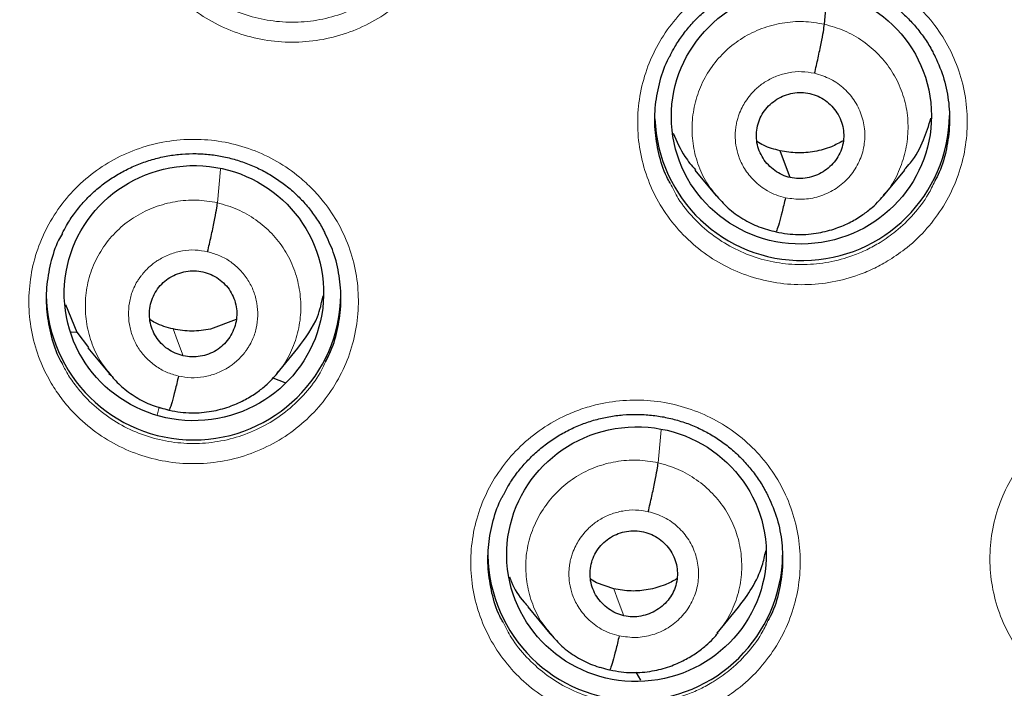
# Model space of a CAD drawing. Header units: millimetres. Extents: x 8 to 2427, y 12 to 2587.
# Tile 130 of 153: x 1095.4 to 1106.76, y 1847.71 to 1855.42. Entities that reach past the tile are written whole.
import ezdxf

# ---------------------------------------------------------------- set-up
doc = ezdxf.new("R2010")
doc.units = ezdxf.units.MM

msp = doc.modelspace()

# ---------------------------------------------------------------- linework, layer by layer
at = {"color": 7, "linetype": 'Continuous', "lineweight": 30}
for p, q in [((1104.686, 1855.369), (1104.72, 1855.744)), ((1103.193, 1853.685), (1103.439, 1853.39)), ((1105.368, 1853.391), (1105.613, 1853.686)), ((1105.372, 1853.404), (1105.364, 1853.395)), ((1095.932, 1852.136), (1096.063, 1851.817)), ((1097.901, 1851.962), (1097.604, 1851.85)), ((1096.06, 1851.815), (1095.997, 1851.818)), ((1096.063, 1851.817), (1096.197, 1851.642)), ((1096.191, 1851.638), (1096.439, 1851.338)), ((1098.369, 1851.336), (1098.614, 1851.632)), ((1096.433, 1851.342), (1096.454, 1851.321)), ((1096.457, 1851.324), (1096.443, 1851.342)), ((1098.465, 1851.232), (1098.328, 1851.288)), ((1102.059, 1848.924), (1101.989, 1848.966)), ((1102.257, 1848.856), (1102.059, 1848.924)), ((1101.265, 1848.648), (1101.519, 1848.342)), ((1103.451, 1848.346), (1103.696, 1848.644)), ((1101.512, 1848.347), (1101.533, 1848.325)), ((1101.537, 1848.328), (1101.523, 1848.345)), ((1102.211, 1847.92), (1102.207, 1847.918)), ((1102.57, 1847.803), (1102.515, 1847.893))]:
    msp.add_line(p, q, dxfattribs=at)
at = {"color": 252, "linetype": 'Continuous', "lineweight": 0}
for p, q in [((1097.685, 1853.31), (1097.72, 1853.699)), ((1096.484, 1851.29), (1096.457, 1851.324)), ((1096.99, 1850.861), (1097.012, 1850.953)), ((1097.123, 1850.915), (1097.012, 1850.953)), ((1102.768, 1850.311), (1102.802, 1850.691)), ((1101.566, 1848.291), (1101.537, 1848.328)), ((1102.207, 1847.918), (1102.1, 1847.953))]:
    msp.add_line(p, q, dxfattribs=at)
at = {"color": 7, "linetype": 'Continuous', "lineweight": 30, "flags": 128}
msp.add_lwpolyline([(1104.292, 1853.6), (1104.226, 1853.774), (1104.175, 1853.91)], dxfattribs=at)
at = {"color": 252, "linetype": 'Continuous', "lineweight": 0, "flags": 128}
for points in [[(1097.291, 1851.543), (1097.225, 1851.718), (1097.173, 1851.854)], [(1102.374, 1848.546), (1102.308, 1848.719), (1102.257, 1848.856)]]:
    msp.add_lwpolyline(points, dxfattribs=at)
at = {"color": 252, "linetype": 'Continuous', "lineweight": 0}
msp.add_arc((1095.245, 1842.664), 25.455, 359.5944, 180.1892, dxfattribs=at)
at = {"color": 7, "linetype": 'Continuous', "lineweight": 30}
for centre, start, end in [((1104.43, 1854.343), 182.1787, 359.1524), ((1097.41, 1852.274), 180.8349, 359.1651), ((1102.505, 1849.269), 180.8351, 359.1649)]:
    msp.add_arc(centre, 1.7, start, end, dxfattribs=at)
for centre, major_axis, ratio in [((1104.421, 1854.307), (1.492, 0.158), 0.982063), ((1097.414, 1852.267), (1.495, 0.05), 0.983788), ((1102.519, 1849.256), (1.494, 0.097), 0.981131)]:
    msp.add_ellipse(centre, major_axis=major_axis, ratio=ratio, dxfattribs=at)
at = {"color": 252, "linetype": 'Continuous', "lineweight": 0}
for points, knots in [([(1095.404, 1891.756), (1096.796, 1891.721), (1099.58, 1891.651), (1103.722, 1891.088), (1107.8, 1890.193), (1111.781, 1888.94), (1115.633, 1887.349), (1119.327, 1885.43), (1122.833, 1883.198), (1126.125, 1880.67), (1129.177, 1877.866), (1131.964, 1874.808), (1134.464, 1871.521), (1136.659, 1868.03), (1138.531, 1864.361), (1140.065, 1860.545), (1141.249, 1856.61), (1142.077, 1852.588), (1142.527, 1848.511), (1142.644, 1844.804), (1142.448, 1842.476), (1142.367, 1841.509)], [0, 0, 0, 0, 0.053449, 0.106897, 0.160346, 0.213794, 0.267243, 0.320692, 0.37414, 0.427589, 0.481038, 0.534486, 0.587935, 0.641383, 0.694832, 0.748281, 0.801729, 0.855178, 0.908626, 0.962075, 1, 1, 1, 1]), ([(1096.94, 1856.04), (1096.899, 1856.11), (1096.804, 1856.272), (1096.706, 1856.549), (1096.649, 1856.861), (1096.647, 1857.178), (1096.698, 1857.491), (1096.803, 1857.791), (1096.956, 1858.07), (1097.155, 1858.32), (1097.394, 1858.533), (1097.666, 1858.703), (1097.962, 1858.826), (1098.276, 1858.898), (1098.597, 1858.918), (1098.917, 1858.883), (1099.226, 1858.797), (1099.516, 1858.66), (1099.746, 1858.501), (1099.922, 1858.339), (1100.079, 1858.16), (1100.232, 1857.928), (1100.361, 1857.637), (1100.437, 1857.329), (1100.46, 1857.012), (1100.428, 1856.697), (1100.344, 1856.391), (1100.208, 1856.103), (1100.026, 1855.841), (1099.801, 1855.614), (1099.541, 1855.427), (1099.252, 1855.286), (1098.944, 1855.194), (1098.625, 1855.155), (1098.304, 1855.169), (1097.989, 1855.236), (1097.691, 1855.354), (1097.417, 1855.52), (1097.206, 1855.702), (1097.049, 1855.878), (1096.976, 1855.986), (1096.94, 1856.04)], [0, 0, 0, 0, 0.020741, 0.047586, 0.07443, 0.101281, 0.128131, 0.154986, 0.181841, 0.208696, 0.235551, 0.262402, 0.289252, 0.316096, 0.34294, 0.369778, 0.396616, 0.423451, 0.450286, 0.467037, 0.483787, 0.510635, 0.537484, 0.564332, 0.59118, 0.618032, 0.644885, 0.67174, 0.698595, 0.725449, 0.752303, 0.779152, 0.806001, 0.832842, 0.859684, 0.886521, 0.913358, 0.940193, 0.967028, 0.983514, 1, 1, 1, 1]), ([(1097.037, 1856.308), (1097.06, 1856.264), (1097.109, 1856.169), (1097.208, 1856.034), (1097.347, 1855.875), (1097.536, 1855.713), (1097.78, 1855.564), (1098.047, 1855.459), (1098.329, 1855.399), (1098.616, 1855.386), (1098.902, 1855.421), (1099.177, 1855.504), (1099.435, 1855.63), (1099.668, 1855.797), (1099.867, 1856.002), (1100.003, 1856.184), (1100.056, 1856.304), (1100.071, 1856.337)], [0, 0, 0, 0, 0.040002, 0.086758, 0.133514, 0.209621, 0.285727, 0.361837, 0.437948, 0.514073, 0.590198, 0.666344, 0.742489, 0.818651, 0.894814, 0.970981, 1, 1, 1, 1]), ([(1105.437, 1852.651), (1105.506, 1852.697), (1105.664, 1852.802), (1105.876, 1853.01), (1106.066, 1853.266), (1106.209, 1853.551), (1106.302, 1853.854), (1106.341, 1854.169), (1106.327, 1854.486), (1106.258, 1854.795), (1106.138, 1855.089), (1105.969, 1855.358), (1105.757, 1855.596), (1105.507, 1855.795), (1105.227, 1855.95), (1104.924, 1856.056), (1104.608, 1856.111), (1104.286, 1856.112), (1104.008, 1856.067), (1103.778, 1855.996), (1103.557, 1855.903), (1103.316, 1855.759), (1103.072, 1855.553), (1102.866, 1855.308), (1102.705, 1855.033), (1102.593, 1854.736), (1102.533, 1854.424), (1102.528, 1854.107), (1102.576, 1853.794), (1102.677, 1853.493), (1102.828, 1853.214), (1103.025, 1852.964), (1103.261, 1852.749), (1103.531, 1852.577), (1103.826, 1852.452), (1104.138, 1852.378), (1104.459, 1852.356), (1104.779, 1852.388), (1105.049, 1852.462), (1105.268, 1852.553), (1105.381, 1852.618), (1105.437, 1852.651)], [0, 0, 0, 0, 0.0209255, 0.047778, 0.0746306, 0.101486, 0.1283414, 0.1551952, 0.1820491, 0.2088976, 0.2357461, 0.2625879, 0.2894297, 0.3162663, 0.3431029, 0.3699381, 0.3967733, 0.4236116, 0.4504499, 0.4672083, 0.4839667, 0.5108212, 0.5376757, 0.5645302, 0.5913846, 0.61824, 0.6450954, 0.6719479, 0.6988004, 0.7256468, 0.7524932, 0.7793331, 0.806173, 0.8330087, 0.8598444, 0.8866801, 0.9135159, 0.9403558, 0.9671958, 0.9835979, 1, 1, 1, 1]), ([(1103.448, 1853.386), (1103.413, 1853.428), (1103.325, 1853.532), (1103.231, 1853.729), (1103.167, 1853.962), (1103.152, 1854.204), (1103.185, 1854.445), (1103.262, 1854.675), (1103.383, 1854.886), (1103.545, 1855.069), (1103.74, 1855.218), (1103.96, 1855.326), (1104.198, 1855.389), (1104.444, 1855.41), (1104.606, 1855.383), (1104.686, 1855.369)], [0, 0, 0, 0, 0.053677, 0.132554, 0.211363, 0.29013, 0.369002, 0.447875, 0.526644, 0.605454, 0.68433, 0.763217, 0.842132, 0.921012, 1, 1, 1, 1]), ([(1104.686, 1855.369), (1104.765, 1855.347), (1104.922, 1855.303), (1105.135, 1855.179), (1105.32, 1855.02), (1105.471, 1854.829), (1105.58, 1854.612), (1105.644, 1854.378), (1105.658, 1854.136), (1105.626, 1853.895), (1105.547, 1853.667), (1105.46, 1853.5), (1105.389, 1853.422), (1105.372, 1853.404)], [0, 0, 0, 0, 0.097221, 0.194312, 0.291444, 0.388541, 0.485626, 0.582629, 0.679579, 0.776658, 0.873738, 0.970691, 1, 1, 1, 1]), ([(1104.237, 1853.368), (1104.201, 1853.377), (1104.129, 1853.396), (1104.003, 1853.458), (1103.874, 1853.556), (1103.763, 1853.696), (1103.696, 1853.837), (1103.663, 1853.967), (1103.656, 1854.066), (1103.659, 1854.134), (1103.664, 1854.177), (1103.67, 1854.215), (1103.676, 1854.245), (1103.686, 1854.281), (1103.703, 1854.336), (1103.734, 1854.406), (1103.778, 1854.484), (1103.823, 1854.545), (1103.869, 1854.596), (1103.91, 1854.635), (1103.957, 1854.674), (1104.03, 1854.723), (1104.135, 1854.775), (1104.274, 1854.814), (1104.424, 1854.829), (1104.523, 1854.811), (1104.573, 1854.803)], [0, 0, 0, 0, 0.048443, 0.094458, 0.179525, 0.255603, 0.322624, 0.380606, 0.429475, 0.450515, 0.469296, 0.485821, 0.500088, 0.50893, 0.534237, 0.574001, 0.608526, 0.649393, 0.672194, 0.696557, 0.722489, 0.75001, 0.809851, 0.871449, 0.934765, 1, 1, 1, 1]), ([(1104.573, 1854.803), (1104.636, 1854.784), (1104.761, 1854.746), (1104.921, 1854.63), (1105.046, 1854.482), (1105.128, 1854.305), (1105.161, 1854.113), (1105.142, 1853.92), (1105.073, 1853.738), (1104.958, 1853.579), (1104.806, 1853.455), (1104.626, 1853.375), (1104.431, 1853.34), (1104.302, 1853.358), (1104.237, 1853.368)], [0, 0, 0, 0, 0.083335, 0.166662, 0.249996, 0.33333, 0.416667, 0.500002, 0.583334, 0.666668, 0.750003, 0.833338, 0.916665, 1, 1, 1, 1]), ([(1095.799, 1851.178), (1095.758, 1851.248), (1095.664, 1851.409), (1095.566, 1851.685), (1095.509, 1851.996), (1095.507, 1852.313), (1095.558, 1852.626), (1095.662, 1852.925), (1095.816, 1853.204), (1096.015, 1853.453), (1096.253, 1853.666), (1096.525, 1853.835), (1096.821, 1853.959), (1097.135, 1854.03), (1097.456, 1854.05), (1097.776, 1854.016), (1098.085, 1853.93), (1098.375, 1853.793), (1098.606, 1853.634), (1098.781, 1853.472), (1098.939, 1853.294), (1099.092, 1853.062), (1099.221, 1852.771), (1099.297, 1852.464), (1099.32, 1852.148), (1099.288, 1851.833), (1099.204, 1851.527), (1099.068, 1851.24), (1098.886, 1850.978), (1098.661, 1850.752), (1098.402, 1850.565), (1098.113, 1850.424), (1097.805, 1850.332), (1097.486, 1850.293), (1097.165, 1850.306), (1096.85, 1850.374), (1096.552, 1850.491), (1096.278, 1850.657), (1096.067, 1850.839), (1095.909, 1851.016), (1095.836, 1851.124), (1095.799, 1851.178)], [0, 0, 0, 0, 0.020545, 0.04739, 0.074234, 0.101082, 0.12793, 0.154779, 0.181629, 0.208478, 0.235327, 0.262175, 0.289022, 0.315867, 0.342712, 0.369554, 0.396396, 0.423237, 0.450078, 0.466838, 0.483597, 0.510444, 0.53729, 0.564137, 0.590983, 0.617831, 0.64468, 0.671529, 0.698379, 0.725228, 0.752077, 0.778924, 0.805771, 0.832614, 0.859458, 0.8863, 0.913141, 0.939982, 0.966823, 0.983412, 1, 1, 1, 1]), ([(1105.329, 1852.852), (1105.278, 1852.823), (1105.177, 1852.765), (1104.981, 1852.684), (1104.74, 1852.618), (1104.453, 1852.589), (1104.166, 1852.608), (1103.887, 1852.674), (1103.623, 1852.786), (1103.381, 1852.94), (1103.171, 1853.132), (1103.008, 1853.332), (1102.936, 1853.477), (1102.906, 1853.537)], [0, 0, 0, 0, 0.0615357, 0.1230713, 0.2237683, 0.3244651, 0.4251379, 0.5258105, 0.6264849, 0.7271592, 0.8278491, 0.9285391, 1, 1, 1, 1]), ([(1105.96, 1853.559), (1105.936, 1853.508), (1105.872, 1853.371), (1105.72, 1853.175), (1105.531, 1852.988), (1105.39, 1852.894), (1105.329, 1852.852)], [0, 0, 0, 0, 0.176895, 0.473054, 0.769213, 1, 1, 1, 1]), ([(1096.443, 1851.342), (1096.41, 1851.381), (1096.325, 1851.482), (1096.235, 1851.675), (1096.171, 1851.908), (1096.154, 1852.15), (1096.184, 1852.39), (1096.26, 1852.62), (1096.383, 1852.829), (1096.544, 1853.012), (1096.739, 1853.16), (1096.96, 1853.266), (1097.197, 1853.329), (1097.443, 1853.35), (1097.604, 1853.323), (1097.685, 1853.31)], [0, 0, 0, 0, 0.0500755, 0.129002, 0.2081508, 0.2874401, 0.366622, 0.4456418, 0.5247375, 0.6038961, 0.6830043, 0.7621905, 0.841497, 0.9207711, 1, 1, 1, 1]), ([(1097.685, 1853.31), (1097.764, 1853.287), (1097.92, 1853.242), (1098.132, 1853.117), (1098.317, 1852.959), (1098.467, 1852.768), (1098.575, 1852.551), (1098.637, 1852.317), (1098.654, 1852.076), (1098.625, 1851.835), (1098.547, 1851.607), (1098.458, 1851.441), (1098.387, 1851.363), (1098.37, 1851.345)], [0, 0, 0, 0, 0.09711, 0.194207, 0.291262, 0.388107, 0.484868, 0.581901, 0.679107, 0.776182, 0.873057, 0.970026, 1, 1, 1, 1]), ([(1097.236, 1851.311), (1097.189, 1851.324), (1097.095, 1851.351), (1096.968, 1851.425), (1096.857, 1851.52), (1096.767, 1851.635), (1096.703, 1851.765), (1096.665, 1851.905), (1096.655, 1852.049), (1096.672, 1852.194), (1096.71, 1852.312), (1096.749, 1852.385), (1096.771, 1852.42), (1096.783, 1852.438), (1096.793, 1852.45), (1096.805, 1852.467), (1096.828, 1852.497), (1096.868, 1852.542), (1096.918, 1852.587), (1096.965, 1852.623), (1097.035, 1852.67), (1097.138, 1852.72), (1097.28, 1852.758), (1097.428, 1852.771), (1097.524, 1852.753), (1097.572, 1852.745)], [0, 0, 0, 0, 0.062596, 0.124978, 0.187337, 0.24963, 0.311863, 0.374265, 0.436879, 0.499531, 0.562171, 0.597213, 0.60639, 0.615563, 0.624733, 0.626569, 0.642337, 0.673495, 0.704768, 0.728688, 0.749878, 0.812379, 0.874897, 0.937371, 1, 1, 1, 1]), ([(1097.572, 1852.745), (1097.62, 1852.731), (1097.714, 1852.705), (1097.841, 1852.631), (1097.951, 1852.536), (1098.041, 1852.421), (1098.106, 1852.291), (1098.143, 1852.151), (1098.154, 1852.006), (1098.137, 1851.862), (1098.098, 1851.744), (1098.059, 1851.671), (1098.037, 1851.636), (1098.025, 1851.618), (1098.016, 1851.606), (1098.004, 1851.589), (1097.981, 1851.559), (1097.94, 1851.514), (1097.891, 1851.469), (1097.844, 1851.432), (1097.774, 1851.386), (1097.671, 1851.336), (1097.529, 1851.298), (1097.381, 1851.285), (1097.285, 1851.303), (1097.236, 1851.311)], [0, 0, 0, 0, 0.062596, 0.124978, 0.187337, 0.24963, 0.311863, 0.374265, 0.436879, 0.499531, 0.562171, 0.597213, 0.60639, 0.615563, 0.624733, 0.626569, 0.642337, 0.673495, 0.704768, 0.728688, 0.749878, 0.812379, 0.874897, 0.937371, 1, 1, 1, 1]), ([(1095.897, 1851.448), (1095.92, 1851.404), (1095.969, 1851.308), (1096.068, 1851.174), (1096.207, 1851.014), (1096.397, 1850.852), (1096.642, 1850.703), (1096.909, 1850.598), (1097.19, 1850.538), (1097.477, 1850.526), (1097.763, 1850.561), (1098.038, 1850.643), (1098.296, 1850.769), (1098.529, 1850.936), (1098.728, 1851.14), (1098.864, 1851.323), (1098.917, 1851.442), (1098.932, 1851.475)], [0, 0, 0, 0, 0.0397584, 0.0867827, 0.133807, 0.2098947, 0.2859824, 0.3620718, 0.4381613, 0.5142571, 0.5903529, 0.6664573, 0.7425619, 0.8186734, 0.894785, 0.9708989, 1, 1, 1, 1]), ([(1103.514, 1847.581), (1103.582, 1847.627), (1103.739, 1847.732), (1103.95, 1847.938), (1104.14, 1848.194), (1104.283, 1848.478), (1104.376, 1848.781), (1104.415, 1849.095), (1104.401, 1849.411), (1104.332, 1849.72), (1104.213, 1850.014), (1104.044, 1850.283), (1103.832, 1850.52), (1103.582, 1850.719), (1103.302, 1850.874), (1102.999, 1850.98), (1102.683, 1851.035), (1102.361, 1851.036), (1102.083, 1850.992), (1101.853, 1850.922), (1101.632, 1850.829), (1101.391, 1850.685), (1101.146, 1850.479), (1100.941, 1850.235), (1100.78, 1849.961), (1100.668, 1849.664), (1100.608, 1849.353), (1100.602, 1849.037), (1100.65, 1848.724), (1100.751, 1848.424), (1100.902, 1848.144), (1101.099, 1847.894), (1101.334, 1847.68), (1101.604, 1847.508), (1101.899, 1847.383), (1102.212, 1847.309), (1102.533, 1847.287), (1102.853, 1847.319), (1103.124, 1847.392), (1103.344, 1847.483), (1103.457, 1847.549), (1103.514, 1847.581)], [0, 0, 0, 0, 0.020689, 0.047539, 0.074388, 0.101238, 0.128087, 0.154935, 0.181783, 0.208628, 0.235473, 0.262316, 0.289158, 0.315999, 0.34284, 0.369681, 0.396523, 0.423367, 0.45021, 0.466975, 0.483741, 0.51059, 0.53744, 0.564289, 0.591139, 0.617988, 0.644837, 0.671684, 0.698531, 0.725375, 0.75222, 0.779061, 0.805903, 0.832744, 0.859585, 0.886427, 0.913269, 0.940114, 0.966958, 0.983479, 1, 1, 1, 1]), ([(1109.5, 1847.627), (1109.569, 1847.673), (1109.727, 1847.779), (1109.939, 1847.987), (1110.129, 1848.242), (1110.271, 1848.527), (1110.365, 1848.83), (1110.404, 1849.144), (1110.39, 1849.46), (1110.321, 1849.769), (1110.201, 1850.062), (1110.032, 1850.331), (1109.821, 1850.568), (1109.571, 1850.766), (1109.291, 1850.921), (1108.988, 1851.026), (1108.671, 1851.081), (1108.35, 1851.082), (1108.072, 1851.037), (1107.842, 1850.966), (1107.62, 1850.873), (1107.379, 1850.729), (1107.135, 1850.522), (1106.93, 1850.278), (1106.768, 1850.003), (1106.656, 1849.706), (1106.596, 1849.395), (1106.591, 1849.079), (1106.639, 1848.766), (1106.74, 1848.466), (1106.89, 1848.187), (1107.087, 1847.937), (1107.323, 1847.723), (1107.593, 1847.552), (1107.888, 1847.427), (1108.201, 1847.354), (1108.521, 1847.332), (1108.842, 1847.365), (1109.112, 1847.438), (1109.331, 1847.53), (1109.444, 1847.595), (1109.5, 1847.627)], [0, 0, 0, 0, 0.020951, 0.047806, 0.074662, 0.101514, 0.128366, 0.155213, 0.182059, 0.208899, 0.235739, 0.262574, 0.28941, 0.316246, 0.343081, 0.369922, 0.396762, 0.423608, 0.450455, 0.467227, 0.484, 0.510854, 0.537707, 0.564561, 0.591415, 0.618266, 0.645116, 0.671961, 0.698805, 0.725643, 0.752481, 0.779316, 0.806151, 0.832988, 0.859825, 0.886667, 0.913509, 0.940358, 0.967206, 0.983603, 1, 1, 1, 1]), ([(1101.523, 1848.345), (1101.491, 1848.384), (1101.406, 1848.484), (1101.315, 1848.676), (1101.251, 1848.908), (1101.234, 1849.149), (1101.265, 1849.389), (1101.346, 1849.617), (1101.469, 1849.826), (1101.63, 1850.009), (1101.824, 1850.159), (1102.043, 1850.267), (1102.28, 1850.33), (1102.526, 1850.351), (1102.688, 1850.325), (1102.768, 1850.311)], [0, 0, 0, 0, 0.049296, 0.12843, 0.207646, 0.286845, 0.365893, 0.444971, 0.524288, 0.603681, 0.682916, 0.762039, 0.841294, 0.920638, 1, 1, 1, 1]), ([(1102.768, 1850.311), (1102.847, 1850.289), (1103.003, 1850.243), (1103.215, 1850.119), (1103.401, 1849.961), (1103.552, 1849.77), (1103.66, 1849.554), (1103.724, 1849.321), (1103.74, 1849.08), (1103.71, 1848.84), (1103.627, 1848.613), (1103.538, 1848.448), (1103.467, 1848.37), (1103.45, 1848.351)], [0, 0, 0, 0, 0.097139, 0.194349, 0.291571, 0.388591, 0.485466, 0.58244, 0.679395, 0.776164, 0.872969, 0.970068, 1, 1, 1, 1]), ([(1102.319, 1848.313), (1102.282, 1848.323), (1102.21, 1848.342), (1102.084, 1848.404), (1101.954, 1848.503), (1101.843, 1848.644), (1101.776, 1848.785), (1101.745, 1848.915), (1101.738, 1849.013), (1101.741, 1849.081), (1101.746, 1849.123), (1101.752, 1849.16), (1101.758, 1849.19), (1101.767, 1849.225), (1101.785, 1849.279), (1101.815, 1849.349), (1101.859, 1849.427), (1101.904, 1849.488), (1101.95, 1849.539), (1101.991, 1849.579), (1102.038, 1849.617), (1102.113, 1849.668), (1102.219, 1849.72), (1102.36, 1849.758), (1102.508, 1849.772), (1102.606, 1849.755), (1102.655, 1849.746)], [0, 0, 0, 0, 0.048783, 0.095092, 0.180613, 0.256962, 0.324073, 0.381964, 0.43056, 0.451396, 0.469928, 0.486158, 0.500083, 0.508628, 0.533648, 0.573316, 0.607884, 0.648878, 0.671774, 0.696254, 0.722323, 0.750003, 0.811317, 0.873407, 0.936235, 1, 1, 1, 1]), ([(1102.655, 1849.746), (1102.718, 1849.727), (1102.843, 1849.689), (1103.003, 1849.574), (1103.128, 1849.425), (1103.21, 1849.248), (1103.243, 1849.057), (1103.224, 1848.864), (1103.154, 1848.682), (1103.04, 1848.524), (1102.888, 1848.4), (1102.708, 1848.32), (1102.513, 1848.285), (1102.384, 1848.304), (1102.319, 1848.313)], [0, 0, 0, 0, 0.083337, 0.166671, 0.250005, 0.333339, 0.416672, 0.500004, 0.583333, 0.666667, 0.750001, 0.833337, 0.916667, 1, 1, 1, 1]), ([(1103.405, 1847.785), (1103.355, 1847.755), (1103.253, 1847.697), (1103.056, 1847.615), (1102.814, 1847.549), (1102.528, 1847.521), (1102.241, 1847.541), (1101.961, 1847.607), (1101.698, 1847.719), (1101.456, 1847.872), (1101.246, 1848.065), (1101.083, 1848.265), (1101.01, 1848.41), (1100.98, 1848.47)], [0, 0, 0, 0, 0.061881, 0.123761, 0.224311, 0.32486, 0.425396, 0.525931, 0.626464, 0.726997, 0.827533, 0.928069, 1, 1, 1, 1]), ([(1104.035, 1848.489), (1104.011, 1848.437), (1103.947, 1848.3), (1103.794, 1848.105), (1103.607, 1847.919), (1103.467, 1847.825), (1103.405, 1847.785)], [0, 0, 0, 0, 0.178164, 0.474794, 0.771424, 1, 1, 1, 1])]:
    msp.add_open_spline(points, degree=3, knots=knots, dxfattribs=at)
at = {"color": 7, "linetype": 'Continuous', "lineweight": 30}
for points, knots in [([(1095.404, 1887.864), (1095.551, 1887.863), (1095.98, 1887.862), (1096.69, 1887.848), (1097.533, 1887.817), (1098.376, 1887.771), (1099.218, 1887.708), (1100.058, 1887.631), (1100.897, 1887.538), (1101.734, 1887.43), (1102.568, 1887.306), (1103.401, 1887.168), (1104.23, 1887.014), (1105.056, 1886.844), (1105.879, 1886.66), (1106.698, 1886.461), (1107.514, 1886.247), (1108.325, 1886.018), (1109.132, 1885.774), (1109.934, 1885.515), (1110.73, 1885.242), (1111.522, 1884.954), (1112.308, 1884.652), (1113.088, 1884.335), (1113.862, 1884.004), (1114.629, 1883.659), (1115.39, 1883.3), (1116.144, 1882.928), (1116.89, 1882.541), (1117.629, 1882.141), (1118.361, 1881.727), (1119.084, 1881.301), (1119.799, 1880.861), (1120.506, 1880.407), (1121.204, 1879.942), (1121.893, 1879.463), (1122.572, 1878.972), (1123.243, 1878.468), (1123.903, 1877.953), (1124.554, 1877.425), (1125.194, 1876.885), (1125.825, 1876.334), (1126.444, 1875.772), (1127.053, 1875.198), (1127.651, 1874.613), (1128.237, 1874.017), (1128.813, 1873.411), (1129.376, 1872.794), (1129.928, 1872.167), (1130.467, 1871.53), (1130.995, 1870.883), (1131.51, 1870.227), (1132.013, 1869.561), (1132.502, 1868.887), (1132.979, 1868.203), (1133.443, 1867.511), (1133.894, 1866.81), (1134.331, 1866.102), (1134.755, 1865.385), (1135.165, 1864.661), (1135.561, 1863.929), (1135.943, 1863.191), (1136.311, 1862.445), (1136.665, 1861.693), (1137.004, 1860.935), (1137.329, 1860.17), (1137.64, 1859.4), (1137.935, 1858.624), (1138.216, 1857.842), (1138.482, 1857.056), (1138.733, 1856.265), (1138.969, 1855.47), (1139.19, 1854.67), (1139.396, 1853.867), (1139.586, 1853.059), (1139.76, 1852.249), (1139.908, 1851.504), (1139.99, 1851.028), (1140.025, 1850.824)], [0, 0, 0, 0, 0.006955, 0.020238, 0.033522, 0.046806, 0.060089, 0.073373, 0.086656, 0.09994, 0.113224, 0.126507, 0.139791, 0.153075, 0.166359, 0.179642, 0.192926, 0.20621, 0.219494, 0.232778, 0.246062, 0.259346, 0.27263, 0.285914, 0.299198, 0.312482, 0.325766, 0.33905, 0.352335, 0.365619, 0.378904, 0.392188, 0.405473, 0.418757, 0.432042, 0.445327, 0.458611, 0.471896, 0.485181, 0.498466, 0.511751, 0.525036, 0.538322, 0.551607, 0.564892, 0.578178, 0.591463, 0.604749, 0.618035, 0.63132, 0.644606, 0.657892, 0.671178, 0.684464, 0.69775, 0.711037, 0.724323, 0.737609, 0.750896, 0.764182, 0.777469, 0.790756, 0.804042, 0.817329, 0.830616, 0.843903, 0.85719, 0.870477, 0.883764, 0.897051, 0.910338, 0.923626, 0.936913, 0.9502, 0.963488, 0.976775, 0.990063, 1, 1, 1, 1]), ([(1072.214, 1844.753), (1072.226, 1844.904), (1072.254, 1845.252), (1072.316, 1845.795), (1072.397, 1846.381), (1072.494, 1846.965), (1072.607, 1847.546), (1072.734, 1848.124), (1072.878, 1848.698), (1073.036, 1849.269), (1073.21, 1849.836), (1073.398, 1850.398), (1073.602, 1850.954), (1073.82, 1851.506), (1074.053, 1852.051), (1074.3, 1852.591), (1074.562, 1853.124), (1074.837, 1853.65), (1075.127, 1854.169), (1075.43, 1854.68), (1075.747, 1855.183), (1076.077, 1855.678), (1076.42, 1856.165), (1076.776, 1856.642), (1077.145, 1857.11), (1077.526, 1857.569), (1077.918, 1858.018), (1078.323, 1858.456), (1078.739, 1858.884), (1079.167, 1859.301), (1079.605, 1859.707), (1080.054, 1860.102), (1080.514, 1860.485), (1080.983, 1860.856), (1081.463, 1861.215), (1081.951, 1861.562), (1082.449, 1861.896), (1082.955, 1862.217), (1083.47, 1862.525), (1083.993, 1862.819), (1084.523, 1863.101), (1085.061, 1863.368), (1085.605, 1863.622), (1086.156, 1863.862), (1086.714, 1864.087), (1087.277, 1864.299), (1087.846, 1864.495), (1088.419, 1864.677), (1088.998, 1864.845), (1089.58, 1864.997), (1090.166, 1865.135), (1090.756, 1865.257), (1091.349, 1865.365), (1091.945, 1865.457), (1092.543, 1865.534), (1093.142, 1865.595), (1093.743, 1865.641), (1094.345, 1865.672), (1094.948, 1865.687), (1095.551, 1865.687), (1096.154, 1865.672), (1096.756, 1865.641), (1097.357, 1865.594), (1097.956, 1865.533), (1098.554, 1865.456), (1099.15, 1865.363), (1099.732, 1865.258), (1100.164, 1865.169), (1100.398, 1865.116), (1100.447, 1865.105)], [0, 0, 0, 0, 0.011662, 0.026835, 0.042007, 0.057179, 0.072351, 0.087523, 0.102695, 0.117866, 0.133037, 0.148207, 0.163377, 0.178547, 0.193717, 0.208886, 0.224054, 0.239222, 0.25439, 0.269556, 0.284723, 0.299889, 0.315054, 0.330219, 0.345383, 0.360547, 0.37571, 0.390872, 0.406034, 0.421195, 0.436356, 0.451516, 0.466676, 0.481835, 0.496993, 0.512151, 0.527308, 0.542465, 0.557621, 0.572777, 0.587932, 0.603087, 0.618242, 0.633396, 0.648549, 0.663702, 0.678855, 0.694007, 0.70916, 0.724311, 0.739463, 0.754614, 0.769765, 0.784916, 0.800067, 0.815217, 0.830368, 0.845518, 0.860668, 0.875818, 0.890968, 0.906118, 0.921268, 0.936419, 0.951569, 0.966719, 0.98187, 0.996223, 1, 1, 1, 1]), ([(1100.447, 1865.105), (1100.548, 1865.082), (1100.844, 1865.013), (1101.333, 1864.889), (1101.912, 1864.726), (1102.487, 1864.548), (1103.057, 1864.355), (1103.622, 1864.148), (1104.181, 1863.926), (1104.734, 1863.69), (1105.28, 1863.441), (1105.82, 1863.177), (1106.352, 1862.899), (1106.877, 1862.608), (1107.394, 1862.304), (1107.903, 1861.987), (1108.403, 1861.656), (1108.894, 1861.313), (1109.376, 1860.958), (1109.848, 1860.59), (1110.31, 1860.21), (1110.762, 1859.819), (1111.203, 1859.416), (1111.634, 1859.002), (1112.053, 1858.577), (1112.461, 1858.142), (1112.858, 1857.696), (1113.242, 1857.24), (1113.614, 1856.775), (1113.973, 1856.3), (1114.32, 1855.816), (1114.654, 1855.324), (1114.974, 1854.823), (1115.281, 1854.314), (1115.575, 1853.797), (1115.854, 1853.273), (1116.12, 1852.742), (1116.371, 1852.204), (1116.608, 1851.661), (1116.83, 1851.111), (1117.038, 1850.555), (1117.231, 1849.995), (1117.409, 1849.43), (1117.571, 1848.86), (1117.719, 1848.287), (1117.851, 1847.71), (1117.968, 1847.129), (1118.069, 1846.546), (1118.155, 1845.961), (1118.224, 1845.373), (1118.265, 1844.968), (1118.279, 1844.758), (1118.28, 1844.744)], [0, 0, 0, 0, 0.0105727, 0.0311425, 0.0517128, 0.0722835, 0.0928545, 0.1134259, 0.1339978, 0.1545701, 0.1751429, 0.1957162, 0.21629, 0.2368644, 0.2574394, 0.2780151, 0.2985914, 0.3191683, 0.339746, 0.3603244, 0.3809035, 0.4014833, 0.4220639, 0.4426453, 0.4632274, 0.4838104, 0.5043941, 0.5249787, 0.545564, 0.5661502, 0.5867371, 0.6073249, 0.6279135, 0.6485028, 0.6690929, 0.6896837, 0.7102753, 0.7308676, 0.7514606, 0.7720543, 0.7926486, 0.8132435, 0.833839, 0.854435, 0.8750316, 0.8956286, 0.9162261, 0.936824, 0.9574222, 0.9780208, 0.9986196, 1, 1, 1, 1]), ([(1102.912, 1855.016), (1102.928, 1855.047), (1102.968, 1855.125), (1103.047, 1855.242), (1103.148, 1855.368), (1103.262, 1855.485), (1103.387, 1855.59), (1103.522, 1855.684), (1103.665, 1855.765), (1103.814, 1855.83), (1103.968, 1855.881), (1104.126, 1855.917), (1104.287, 1855.939), (1104.451, 1855.945), (1104.615, 1855.935), (1104.778, 1855.911), (1104.938, 1855.871), (1105.091, 1855.816), (1105.238, 1855.748), (1105.376, 1855.666), (1105.506, 1855.571), (1105.628, 1855.463), (1105.739, 1855.344), (1105.838, 1855.215), (1105.908, 1855.107), (1105.94, 1855.04), (1105.949, 1855.022)], [0, 0, 0, 0, 0.0279598, 0.0708798, 0.1141992, 0.1578189, 0.2016197, 0.2454417, 0.2891167, 0.3325365, 0.3755766, 0.4184129, 0.4616318, 0.5051824, 0.5489413, 0.5927558, 0.6364519, 0.6799278, 0.7230507, 0.7657735, 0.8088285, 0.8523375, 0.8961518, 0.9400859, 0.983878, 1, 1, 1, 1]), ([(1104.573, 1854.803), (1104.587, 1854.863), (1104.615, 1854.983), (1104.65, 1855.153), (1104.677, 1855.294), (1104.683, 1855.344), (1104.686, 1855.369)], [0, 0, 0, 0, 0.248947, 0.499664, 0.750275, 1, 1, 1, 1]), ([(1102.906, 1853.537), (1102.893, 1853.56), (1102.833, 1853.667), (1102.771, 1853.876), (1102.726, 1854.155), (1102.73, 1854.439), (1102.787, 1854.716), (1102.85, 1854.912), (1102.906, 1855.005), (1102.914, 1855.018)], [0, 0, 0, 0, 0.053355, 0.23704, 0.42077, 0.6045, 0.788253, 0.972007, 1, 1, 1, 1]), ([(1105.95, 1855.026), (1105.988, 1854.942), (1106.065, 1854.771), (1106.123, 1854.495), (1106.137, 1854.211), (1106.1, 1853.931), (1106.04, 1853.71), (1105.978, 1853.593), (1105.96, 1853.559)], [0, 0, 0, 0, 0.182188, 0.367902, 0.553656, 0.739411, 0.925179, 1, 1, 1, 1]), ([(1104.292, 1853.6), (1104.26, 1853.609), (1104.197, 1853.627), (1104.112, 1853.679), (1104.038, 1853.744), (1103.977, 1853.821), (1103.932, 1853.908), (1103.905, 1854.002), (1103.899, 1854.1), (1103.912, 1854.196), (1103.943, 1854.289), (1103.992, 1854.374), (1104.058, 1854.447), (1104.138, 1854.506), (1104.226, 1854.55), (1104.322, 1854.577), (1104.421, 1854.587), (1104.486, 1854.576), (1104.519, 1854.57)], [0, 0, 0, 0, 0.0626162, 0.1250962, 0.1877556, 0.2504902, 0.3130558, 0.3753452, 0.4376028, 0.4999962, 0.5623908, 0.624651, 0.6869427, 0.7495091, 0.8122436, 0.8749027, 0.9373829, 1, 1, 1, 1]), ([(1104.519, 1854.57), (1104.551, 1854.561), (1104.614, 1854.543), (1104.699, 1854.492), (1104.773, 1854.427), (1104.834, 1854.349), (1104.879, 1854.262), (1104.905, 1854.168), (1104.912, 1854.071), (1104.899, 1853.974), (1104.868, 1853.882), (1104.818, 1853.797), (1104.752, 1853.724), (1104.673, 1853.665), (1104.584, 1853.621), (1104.489, 1853.594), (1104.39, 1853.584), (1104.324, 1853.595), (1104.292, 1853.6)], [0, 0, 0, 0, 0.062616, 0.125096, 0.187756, 0.25049, 0.313056, 0.375345, 0.437603, 0.499996, 0.562391, 0.624651, 0.686943, 0.749509, 0.812244, 0.874903, 0.937383, 1, 1, 1, 1]), ([(1105.608, 1853.691), (1105.632, 1853.717), (1105.725, 1853.818), (1105.835, 1854.02), (1105.889, 1854.201), (1105.915, 1854.286)], [0, 0, 0, 0, 0.158718, 0.607064, 1, 1, 1, 1]), ([(1102.942, 1854.111), (1102.982, 1854.019), (1103.048, 1853.866), (1103.156, 1853.739), (1103.198, 1853.689)], [0, 0, 0, 0, 0.605846, 1, 1, 1, 1]), ([(1104.175, 1853.91), (1104.109, 1853.926), (1104.015, 1853.951), (1103.933, 1854.002), (1103.908, 1854.018)], [0, 0, 0, 0, 0.69198, 1, 1, 1, 1]), ([(1104.902, 1854.024), (1104.858, 1854), (1104.754, 1853.944), (1104.575, 1853.897), (1104.373, 1853.876), (1104.241, 1853.899), (1104.175, 1853.91)], [0, 0, 0, 0, 0.201454, 0.467949, 0.733684, 1, 1, 1, 1]), ([(1095.895, 1852.955), (1095.911, 1852.986), (1095.952, 1853.067), (1096.033, 1853.186), (1096.134, 1853.313), (1096.247, 1853.427), (1096.37, 1853.529), (1096.503, 1853.62), (1096.645, 1853.699), (1096.796, 1853.765), (1096.953, 1853.816), (1097.114, 1853.853), (1097.277, 1853.874), (1097.44, 1853.879), (1097.601, 1853.868), (1097.761, 1853.843), (1097.918, 1853.802), (1098.072, 1853.747), (1098.22, 1853.677), (1098.361, 1853.593), (1098.493, 1853.497), (1098.614, 1853.39), (1098.723, 1853.272), (1098.819, 1853.143), (1098.886, 1853.039), (1098.917, 1852.976), (1098.924, 1852.961)], [0, 0, 0, 0, 0.028883, 0.073082, 0.1168, 0.159856, 0.202508, 0.245596, 0.289199, 0.333162, 0.377294, 0.42135, 0.465135, 0.508533, 0.551418, 0.594389, 0.637759, 0.681446, 0.72533, 0.769254, 0.813047, 0.8566, 0.899793, 0.942818, 0.986258, 1, 1, 1, 1]), ([(1104.13, 1852.975), (1104.173, 1852.966), (1104.258, 1852.949), (1104.422, 1852.939), (1104.612, 1852.955), (1104.815, 1853.008), (1104.986, 1853.082), (1105.124, 1853.166), (1105.233, 1853.25), (1105.315, 1853.329), (1105.359, 1853.38), (1105.378, 1853.402)], [0, 0, 0, 0, 0.095483, 0.186235, 0.354257, 0.505027, 0.638507, 0.754646, 0.853517, 0.935238, 1, 1, 1, 1]), ([(1097.572, 1852.745), (1097.586, 1852.804), (1097.614, 1852.924), (1097.649, 1853.095), (1097.676, 1853.236), (1097.682, 1853.285), (1097.685, 1853.31)], [0, 0, 0, 0, 0.249329, 0.499818, 0.750128, 1, 1, 1, 1]), ([(1103.431, 1853.4), (1103.478, 1853.348), (1103.571, 1853.244), (1103.742, 1853.121), (1103.928, 1853.025), (1104.063, 1852.991), (1104.13, 1852.975)], [0, 0, 0, 0, 0.2517178, 0.5022824, 0.7514838, 1, 1, 1, 1]), ([(1104.237, 1853.368), (1104.231, 1853.339), (1104.217, 1853.282), (1104.191, 1853.177), (1104.162, 1853.068), (1104.14, 1852.997), (1104.132, 1852.981), (1104.13, 1852.977)], [0, 0, 0, 0, 0.147303, 0.29355, 0.585086, 0.876382, 1, 1, 1, 1]), ([(1095.897, 1852.957), (1095.882, 1852.931), (1095.82, 1852.823), (1095.754, 1852.612), (1095.707, 1852.334), (1095.709, 1852.05), (1095.761, 1851.772), (1095.828, 1851.57), (1095.886, 1851.467), (1095.897, 1851.448)], [0, 0, 0, 0, 0.0570435, 0.2369169, 0.4167784, 0.59664, 0.7764819, 0.9563236, 1, 1, 1, 1]), ([(1098.932, 1851.475), (1098.958, 1851.527), (1099.027, 1851.663), (1099.088, 1851.904), (1099.118, 1852.186), (1099.096, 1852.468), (1099.035, 1852.732), (1098.958, 1852.89), (1098.923, 1852.963)], [0, 0, 0, 0, 0.112774, 0.295347, 0.47792, 0.660479, 0.843039, 1, 1, 1, 1]), ([(1097.291, 1851.543), (1097.259, 1851.553), (1097.195, 1851.571), (1097.11, 1851.621), (1097.034, 1851.685), (1096.974, 1851.763), (1096.93, 1851.851), (1096.904, 1851.945), (1096.897, 1852.043), (1096.911, 1852.14), (1096.943, 1852.232), (1096.993, 1852.317), (1097.058, 1852.391), (1097.136, 1852.451), (1097.225, 1852.494), (1097.321, 1852.52), (1097.42, 1852.528), (1097.485, 1852.518), (1097.518, 1852.512)], [0, 0, 0, 0, 0.062598, 0.125232, 0.187848, 0.250362, 0.312876, 0.3754, 0.437829, 0.500232, 0.562794, 0.625411, 0.687867, 0.750131, 0.812467, 0.874948, 0.937463, 1, 1, 1, 1]), ([(1097.518, 1852.512), (1097.55, 1852.503), (1097.613, 1852.485), (1097.699, 1852.434), (1097.774, 1852.37), (1097.835, 1852.293), (1097.879, 1852.205), (1097.905, 1852.111), (1097.911, 1852.013), (1097.898, 1851.916), (1097.865, 1851.824), (1097.816, 1851.739), (1097.751, 1851.664), (1097.673, 1851.604), (1097.584, 1851.561), (1097.488, 1851.536), (1097.388, 1851.527), (1097.323, 1851.538), (1097.291, 1851.543)], [0, 0, 0, 0, 0.0625979, 0.125232, 0.1878477, 0.250362, 0.3128758, 0.3754004, 0.4378288, 0.5002316, 0.5627945, 0.6254109, 0.6878673, 0.7501309, 0.8124666, 0.8749475, 0.9374634, 1, 1, 1, 1]), ([(1098.612, 1851.633), (1098.7, 1851.749), (1098.84, 1851.932), (1098.886, 1852.155), (1098.903, 1852.237)], [0, 0, 0, 0, 0.630536, 1, 1, 1, 1]), ([(1097.173, 1851.854), (1097.103, 1851.873), (1097.008, 1851.897), (1096.927, 1851.949), (1096.906, 1851.962)], [0, 0, 0, 0, 0.744461, 1, 1, 1, 1]), ([(1097.604, 1851.85), (1097.532, 1851.839), (1097.388, 1851.818), (1097.245, 1851.842), (1097.173, 1851.854)], [0, 0, 0, 0, 0.501459, 1, 1, 1, 1]), ([(1096.454, 1851.321), (1096.494, 1851.276), (1096.581, 1851.18), (1096.743, 1851.064), (1096.928, 1850.968), (1097.062, 1850.935), (1097.129, 1850.918)], [0, 0, 0, 0, 0.223643, 0.483355, 0.741946, 1, 1, 1, 1]), ([(1097.129, 1850.918), (1097.172, 1850.909), (1097.257, 1850.892), (1097.421, 1850.882), (1097.611, 1850.897), (1097.814, 1850.95), (1097.985, 1851.024), (1098.123, 1851.107), (1098.231, 1851.191), (1098.314, 1851.269), (1098.357, 1851.32), (1098.376, 1851.343)], [0, 0, 0, 0, 0.095633, 0.186517, 0.354743, 0.505636, 0.639159, 0.755261, 0.854021, 0.935537, 1, 1, 1, 1]), ([(1097.236, 1851.311), (1097.223, 1851.254), (1097.195, 1851.14), (1097.16, 1851.009), (1097.137, 1850.933), (1097.132, 1850.928), (1097.131, 1850.926)], [0, 0, 0, 0, 0.292756, 0.584633, 0.875931, 1, 1, 1, 1]), ([(1100.987, 1849.944), (1101.003, 1849.975), (1101.042, 1850.053), (1101.122, 1850.171), (1101.223, 1850.296), (1101.337, 1850.413), (1101.462, 1850.518), (1101.597, 1850.612), (1101.74, 1850.692), (1101.889, 1850.757), (1102.043, 1850.808), (1102.201, 1850.844), (1102.363, 1850.865), (1102.526, 1850.871), (1102.691, 1850.862), (1102.854, 1850.837), (1103.013, 1850.797), (1103.167, 1850.742), (1103.313, 1850.674), (1103.451, 1850.592), (1103.581, 1850.497), (1103.703, 1850.389), (1103.814, 1850.271), (1103.913, 1850.141), (1103.983, 1850.033), (1104.015, 1849.967), (1104.024, 1849.949)], [0, 0, 0, 0, 0.028279, 0.07118, 0.11448, 0.158081, 0.201862, 0.245664, 0.289318, 0.332717, 0.375735, 0.41855, 0.461748, 0.505277, 0.549014, 0.592808, 0.636486, 0.679944, 0.723051, 0.765758, 0.808797, 0.852289, 0.896087, 0.940004, 0.983781, 1, 1, 1, 1]), ([(1102.655, 1849.746), (1102.669, 1849.806), (1102.697, 1849.925), (1102.732, 1850.096), (1102.759, 1850.237), (1102.765, 1850.287), (1102.768, 1850.311)], [0, 0, 0, 0, 0.249279, 0.499803, 0.750141, 1, 1, 1, 1]), ([(1100.98, 1848.47), (1100.967, 1848.493), (1100.908, 1848.599), (1100.846, 1848.807), (1100.801, 1849.086), (1100.805, 1849.369), (1100.862, 1849.646), (1100.925, 1849.841), (1100.981, 1849.934), (1100.988, 1849.946)], [0, 0, 0, 0, 0.05238, 0.236437, 0.420516, 0.604594, 0.788688, 0.972783, 1, 1, 1, 1]), ([(1104.025, 1849.952), (1104.063, 1849.868), (1104.14, 1849.698), (1104.198, 1849.422), (1104.212, 1849.139), (1104.175, 1848.859), (1104.115, 1848.639), (1104.053, 1848.522), (1104.035, 1848.489)], [0, 0, 0, 0, 0.1824583, 0.3682698, 0.5541018, 0.7399338, 0.9257786, 1, 1, 1, 1]), ([(1102.374, 1848.546), (1102.342, 1848.555), (1102.279, 1848.573), (1102.194, 1848.624), (1102.119, 1848.689), (1102.058, 1848.766), (1102.013, 1848.853), (1101.987, 1848.947), (1101.98, 1849.044), (1101.993, 1849.141), (1102.024, 1849.234), (1102.075, 1849.318), (1102.14, 1849.392), (1102.219, 1849.452), (1102.308, 1849.496), (1102.404, 1849.522), (1102.503, 1849.53), (1102.568, 1849.519), (1102.601, 1849.514)], [0, 0, 0, 0, 0.0624533, 0.1249138, 0.1875175, 0.2501058, 0.3124969, 0.3747523, 0.4371283, 0.4995934, 0.562031, 0.6245293, 0.6871495, 0.7497508, 0.8122501, 0.874787, 0.9373876, 1, 1, 1, 1]), ([(1102.601, 1849.514), (1102.633, 1849.505), (1102.696, 1849.487), (1102.781, 1849.436), (1102.855, 1849.371), (1102.916, 1849.293), (1102.96, 1849.206), (1102.987, 1849.112), (1102.994, 1849.015), (1102.981, 1848.919), (1102.95, 1848.826), (1102.9, 1848.742), (1102.834, 1848.669), (1102.755, 1848.61), (1102.666, 1848.566), (1102.571, 1848.539), (1102.471, 1848.529), (1102.406, 1848.54), (1102.374, 1848.546)], [0, 0, 0, 0, 0.062617, 0.125098, 0.187758, 0.250493, 0.313058, 0.375347, 0.437605, 0.499998, 0.562392, 0.624651, 0.686941, 0.749507, 0.812242, 0.874902, 0.937383, 1, 1, 1, 1]), ([(1103.695, 1848.644), (1103.749, 1848.716), (1103.86, 1848.865), (1103.966, 1849.087), (1103.998, 1849.237), (1104.01, 1849.294)], [0, 0, 0, 0, 0.3686964, 0.7596877, 1, 1, 1, 1]), ([(1101.053, 1848.996), (1101.061, 1848.977), (1101.099, 1848.871), (1101.173, 1848.753), (1101.253, 1848.668), (1101.269, 1848.651)], [0, 0, 0, 0, 0.153104, 0.830153, 1, 1, 1, 1]), ([(1102.985, 1848.97), (1102.94, 1848.946), (1102.836, 1848.89), (1102.656, 1848.843), (1102.455, 1848.822), (1102.323, 1848.845), (1102.257, 1848.856)], [0, 0, 0, 0, 0.201655, 0.468085, 0.733754, 1, 1, 1, 1]), ([(1101.533, 1848.325), (1101.574, 1848.28), (1101.66, 1848.184), (1101.823, 1848.067), (1102.01, 1847.971), (1102.145, 1847.938), (1102.212, 1847.921)], [0, 0, 0, 0, 0.222794, 0.483003, 0.741837, 1, 1, 1, 1]), ([(1102.212, 1847.922), (1102.255, 1847.913), (1102.34, 1847.895), (1102.504, 1847.885), (1102.694, 1847.901), (1102.897, 1847.954), (1103.068, 1848.028), (1103.207, 1848.112), (1103.315, 1848.196), (1103.398, 1848.275), (1103.442, 1848.326), (1103.461, 1848.349)], [0, 0, 0, 0, 0.0954279, 0.1861355, 0.354094, 0.50483, 0.6383016, 0.754456, 0.8533672, 0.9351528, 1, 1, 1, 1]), ([(1102.319, 1848.313), (1102.312, 1848.285), (1102.299, 1848.227), (1102.273, 1848.123), (1102.243, 1848.014), (1102.222, 1847.943), (1102.214, 1847.927), (1102.212, 1847.923)], [0, 0, 0, 0, 0.146979, 0.293119, 0.584871, 0.876492, 1, 1, 1, 1])]:
    msp.add_open_spline(points, degree=3, knots=knots, dxfattribs=at)

doc.saveas('drawing.dxf')
